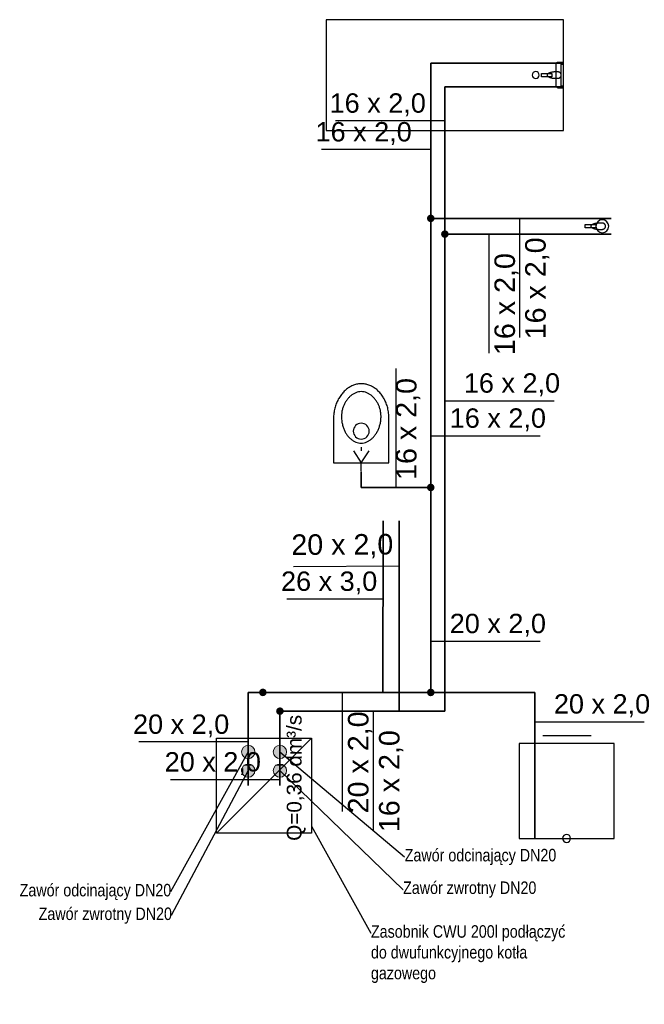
# Model space of a CAD drawing. Extents: x -69357 to 44456, y -75057 to 4617.
# Tile 10 of 23: x -52048 to -51654, y -1718 to -1096. Entities that reach past the tile are written whole.
import ezdxf
from ezdxf import colors
from ezdxf.entities.mleader import LeaderData, LeaderLine
from ezdxf.lldxf.tags import DXFTag
from ezdxf.math import Vec2, Vec3

# ---------------------------------------------------------------- set-up
doc = ezdxf.new("R2010")
doc.units = 0
for name, color, linetype, lineweight in [('IS_Ciepła_woda', 1, 'DASHDOT', 35), ('IS_opisy', 7, 'Continuous', 15), ('IS_Zimna_woda', 5, 'SOLID', 35), ('zawory odcinające', 250, 'Continuous', 20)]:
    doc.layers.add(name, color=color, linetype=linetype, lineweight=lineweight)
for name, color, linetype in [('IS_Inne_Urzadzenia_kanalizacja', 18, 'SOLID'), ('IS_Inne_Urzadzenia_Wodociag', 18, 'SOLID'), ('IS_Odbiorniki', 18, 'SOLID'), ('IS_Opisy_działek_Wodociag', 18, 'SOLID'), ('IS_Text_Odbiornikow_Wodociag', 7, 'Continuous')]:
    doc.layers.add(name, color=color, linetype=linetype)
doc.styles.add('Opisowy', font='arial.ttf')
doc.styles.get("Standard").update_dxf_attribs({"font": 'arial.ttf'})
tags = doc.linetypes.add('DASHDOT', pattern=[20, 10, -5, 0, -5]).pattern_tags.tags
tags[10:11] = [DXFTag(74, 4), DXFTag(75, 0), DXFTag(340, '0'), DXFTag(46, 0.0), DXFTag(50, 0.0), DXFTag(44, 0.0), DXFTag(45, 0.0)]
tags[8:9] = [DXFTag(74, 4), DXFTag(75, 0), DXFTag(340, '0'), DXFTag(46, 0.0), DXFTag(50, 0.0), DXFTag(44, 0.0), DXFTag(45, 0.0)]
tags[6:7] = [DXFTag(74, 4), DXFTag(75, 0), DXFTag(340, '0'), DXFTag(46, 0.0), DXFTag(50, 0.0), DXFTag(44, 0.0), DXFTag(45, 0.0)]
tags[4:5] = [DXFTag(74, 4), DXFTag(75, 0), DXFTag(340, '0'), DXFTag(46, 0.0), DXFTag(50, 0.0), DXFTag(44, 0.0), DXFTag(45, 0.0)]
tags = doc.linetypes.add('SOLID', pattern=[10, 10, 0]).pattern_tags.tags
tags[6:7] = [DXFTag(74, 4), DXFTag(75, 0), DXFTag(340, '0'), DXFTag(46, 0.0), DXFTag(50, 0.0), DXFTag(44, 0.0), DXFTag(45, 0.0)]
tags[4:5] = [DXFTag(74, 4), DXFTag(75, 0), DXFTag(340, '0'), DXFTag(46, 0.0), DXFTag(50, 0.0), DXFTag(44, 0.0), DXFTag(45, 0.0)]

# ---------------------------------------------------------------- blocks, each defined once
blk = doc.blocks.new('_None')

msp = doc.modelspace()

# ---------------------------------------------------------------- hatches: boundary and pattern name
at = {"layer": 'IS_Opisy_działek_Wodociag'}
h = msp.add_hatch(color=5, dxfattribs=at)
edge = h.paths.add_edge_path()
edge.add_arc((-51788.68, -1221.55), 2.4, 90, 450, ccw=False)
h = msp.add_hatch(color=1, dxfattribs=at)
edge = h.paths.add_edge_path()
edge.add_arc((-51779.76, -1231.48), 2.4, 90, 450, ccw=False)
h = msp.add_hatch(color=5, dxfattribs=at)
edge = h.paths.add_edge_path()
edge.add_arc((-51788.68, -1391.52), 2.4, 90, 450, ccw=False)
h = msp.add_hatch(color=5, dxfattribs=at)
edge = h.paths.add_edge_path()
edge.add_arc((-51788.68, -1521.02), 2.4, 90, 450, ccw=False)
h = msp.add_hatch(color=1, dxfattribs=at)
edge = h.paths.add_edge_path()
edge.add_arc((-51884.02, -1532.86), 2.4, 90, 450, ccw=False)
at = {"layer": 'IS_Text_Odbiornikow_Wodociag'}
h = msp.add_hatch(color=5, dxfattribs=at)
edge = h.paths.add_edge_path()
edge.add_arc((-51894.78, -1521.02), 2.4, 90, 450, ccw=False)
at = {"layer": 'zawory odcinające'}
h = msp.add_hatch(color=256, dxfattribs=at)
h.dxf.hatch_style = 1
h.paths.add_polyline_path([(-51908.2, -1558.63, 0.414214), (-51904.02, -1562.81, 0.414214), (-51899.84, -1558.63)])
h.paths.add_polyline_path([(-51908.2, -1558.63), (-51899.84, -1558.63, 0.414214), (-51904.02, -1554.45, 0.414214)])
h = msp.add_hatch(color=256, dxfattribs=at)
h.dxf.hatch_style = 1
h.paths.add_polyline_path([(-51888.2, -1558.63, 0.414214), (-51884.02, -1562.81, 0.414214), (-51879.84, -1558.63)])
h.paths.add_polyline_path([(-51888.2, -1558.63), (-51879.84, -1558.63, 0.414214), (-51884.02, -1554.45, 0.414214)])
h = msp.add_hatch(color=256, dxfattribs=at)
h.dxf.hatch_style = 1
h.paths.add_polyline_path([(-51908.2, -1570.43, 0.414214), (-51904.02, -1574.61, 0.414214), (-51899.84, -1570.43)])
h.paths.add_polyline_path([(-51908.2, -1570.43), (-51899.84, -1570.43, 0.414214), (-51904.02, -1566.25, 0.414214)])
h = msp.add_hatch(color=256, dxfattribs=at)
h.dxf.hatch_style = 1
h.paths.add_polyline_path([(-51888.2, -1570.43, 0.414214), (-51884.02, -1574.61, 0.414214), (-51879.84, -1570.43)])
h.paths.add_polyline_path([(-51888.2, -1570.43), (-51879.84, -1570.43, 0.414214), (-51884.02, -1566.25, 0.414214)])

# ---------------------------------------------------------------- linework, layer by layer
at = {"layer": 'IS_Ciepła_woda'}
for p, q in [((-51779.76, -1231.48), (-51779.76, -1138.52)), ((-51779.76, -1138.52), (-51704.7, -1138.52)), ((-51779.76, -1231.48), (-51674.55, -1231.48)), ((-51779.76, -1231.48), (-51779.76, -1532.86)), ((-51808.74, -1412.63), (-51808.74, -1532.86)), ((-51779.76, -1532.86), (-51884.02, -1532.86)), ((-51884.02, -1532.86), (-51884.02, -1579.9))]:
    msp.add_line(p, q, dxfattribs=at)
at = {"layer": 'IS_Inne_Urzadzenia_kanalizacja', "extrusion": (0, 0, -1)}
msp.add_ellipse((-51702.84, -1613.24), major_axis=(-2.5, 0), ratio=1, dxfattribs=at)
at = {"layer": 'IS_Inne_Urzadzenia_Wodociag'}
for p, q in [((-51924.02, -1609.9), (-51924.02, -1549.9)), ((-51924.02, -1549.9), (-51864.02, -1549.9)), ((-51924.02, -1609.9), (-51864.02, -1549.9)), ((-51864.02, -1549.9), (-51864.02, -1609.9)), ((-51864.02, -1609.9), (-51924.02, -1609.9)), ((-51924.02, -1609.9), (-51924.02, -1609.9))]:
    msp.add_line(p, q, dxfattribs=at)
at = {"layer": 'IS_Odbiorniki'}
for p, q in [((-51704.7, -1096.02), (-51854.7, -1096.02)), ((-51854.7, -1096.02), (-51854.7, -1166.02)), ((-51704.7, -1166.02), (-51704.7, -1096.02)), ((-51704.7, -1096.02), (-51704.7, -1096.02)), ((-51704.7, -1123.02), (-51706.2, -1123.02)), ((-51706.2, -1123.02), (-51706.2, -1124.02)), ((-51706.2, -1124.02), (-51704.7, -1124.02)), ((-51706.2, -1124.02), (-51706.2, -1124.02)), ((-51704.7, -1124.02), (-51704.7, -1123.02)), ((-51718.7, -1132.02), (-51718.7, -1130.02)), ((-51718.7, -1130.02), (-51712.2, -1130.02)), ((-51712.2, -1132.02), (-51718.7, -1132.02)), ((-51718.7, -1132.02), (-51718.7, -1132.02)), ((-51712.2, -1130.02), (-51712.2, -1132.02)), ((-51704.7, -1138.02), (-51706.2, -1138.02)), ((-51706.2, -1138.02), (-51706.2, -1139.02)), ((-51704.7, -1139.02), (-51704.7, -1138.02)), ((-51706.2, -1139.02), (-51704.7, -1139.02)), ((-51706.2, -1139.02), (-51706.2, -1139.02)), ((-51854.7, -1166.02), (-51704.7, -1166.02)), ((-51691.07, -1227.48), (-51691.07, -1225.5)), ((-51691.07, -1225.5), (-51684.36, -1225.5)), ((-51684.36, -1227.48), (-51691.07, -1227.48)), ((-51691.07, -1227.48), (-51691.07, -1227.48)), ((-51684.36, -1225.5), (-51684.36, -1227.48)), ((-51832.61, -1366), (-51832.61, -1368.5)), ((-51837.61, -1368.5), (-51832.61, -1376)), ((-51832.61, -1376), (-51827.61, -1368.5)), ((-51832.61, -1381), (-51832.61, -1376)), ((-51717.84, -1548.24), (-51687.34, -1548.24)), ((-51672.84, -1553.24), (-51732.84, -1553.24)), ((-51732.84, -1553.24), (-51732.84, -1613.24)), ((-51672.84, -1613.24), (-51672.84, -1553.24)), ((-51732.84, -1613.24), (-51672.84, -1613.24)), ((-51732.84, -1613.24), (-51732.84, -1613.24))]:
    msp.add_line(p, q, dxfattribs=at)
at = {"layer": 'IS_Odbiorniki', "extrusion": (0, 0, -1)}
for centre, major_axis in [((-51722.35, -1131.02), (-2.2, 0)), ((-51680.23, -1226.51), (-4.08, 0)), ((-51832.61, -1356), (-5.01, 0))]:
    msp.add_ellipse(centre, major_axis=major_axis, ratio=1, dxfattribs=at)
at = {"layer": 'IS_Odbiorniki'}
for points, knots in [([(-51707.7, -1123.02), (-51707.83, -1123.02), (-51708.07, -1123.03), (-51708.41, -1123.07), (-51708.71, -1123.14), (-51708.96, -1123.24), (-51709.18, -1123.37), (-51709.35, -1123.55), (-51709.49, -1123.76), (-51709.59, -1124.02), (-51709.66, -1124.31), (-51709.69, -1124.65), (-51709.7, -1124.9), (-51709.7, -1125.02)], [0, 0, 0, 0, 0.384885, 0.724568, 1.024891, 1.293879, 1.542296, 1.783488, 2.031905, 2.300893, 2.601217, 2.940899, 3.325784, 3.325784, 3.325784, 3.325784]), ([(-51709.7, -1125.02), (-51709.7, -1125.32), (-51709.7, -1125.95), (-51709.7, -1126.95), (-51709.7, -1128.05), (-51709.7, -1129.21), (-51709.7, -1130.42), (-51709.7, -1131.63), (-51709.7, -1132.84), (-51709.7, -1134), (-51709.7, -1135.09), (-51709.7, -1136.1), (-51709.7, -1136.73), (-51709.7, -1137.02)], [0, 0, 0, 0, 0.888054, 1.897821, 3.002254, 4.174305, 5.386927, 6.613073, 7.825695, 8.997746, 10.102179, 11.111946, 12, 12, 12, 12]), ([(-51706.2, -1123.02), (-51706.2, -1123.02), (-51706.22, -1123.02), (-51706.26, -1123.02), (-51706.32, -1123.02), (-51706.41, -1123.02), (-51706.52, -1123.02), (-51706.65, -1123.02), (-51706.82, -1123.02), (-51707, -1123.02), (-51707.21, -1123.02), (-51707.45, -1123.02), (-51707.61, -1123.02), (-51707.7, -1123.02)], [0, 0, 0, 0, 0.012397, 0.049587, 0.11157, 0.198347, 0.309917, 0.446281, 0.607438, 0.793388, 1.004132, 1.239669, 1.5, 1.5, 1.5, 1.5]), ([(-51706.2, -1139.02), (-51706.2, -1138.66), (-51706.2, -1137.87), (-51706.2, -1136.58), (-51706.2, -1135.12), (-51706.2, -1133.53), (-51706.2, -1131.87), (-51706.2, -1130.18), (-51706.2, -1128.52), (-51706.2, -1126.93), (-51706.2, -1125.47), (-51706.2, -1124.18), (-51706.2, -1123.39), (-51706.2, -1123.02)], [0, 0, 0, 0, 1.082645, 2.38843, 3.867769, 5.471074, 7.14876, 8.85124, 10.528926, 12.132231, 13.61157, 14.917355, 16, 16, 16, 16]), ([(-51710.2, -1129.02), (-51710.43, -1129.02), (-51710.88, -1129.04), (-51711.54, -1129.11), (-51712.19, -1129.22), (-51712.8, -1129.36), (-51713.36, -1129.54), (-51713.87, -1129.74), (-51714.32, -1129.96), (-51714.68, -1130.2), (-51714.96, -1130.46), (-51715.15, -1130.73), (-51715.2, -1130.93), (-51715.2, -1131.02)], [0, 0, 0, 0, 0.680365, 1.352598, 2.007974, 2.637404, 3.231713, 3.781963, 4.279934, 4.718988, 5.095816, 5.41425, 5.692788, 5.692788, 5.692788, 5.692788]), ([(-51715.2, -1131.02), (-51715.2, -1131.12), (-51715.15, -1131.32), (-51714.96, -1131.59), (-51714.68, -1131.84), (-51714.32, -1132.08), (-51713.87, -1132.31), (-51713.36, -1132.51), (-51712.8, -1132.69), (-51712.19, -1132.83), (-51711.54, -1132.94), (-51710.88, -1133.01), (-51710.43, -1133.02), (-51710.2, -1133.02)], [0, 0, 0, 0, 0.278538, 0.596972, 0.9738, 1.412854, 1.910826, 2.461075, 3.055384, 3.684814, 4.34019, 5.012423, 5.692788, 5.692788, 5.692788, 5.692788]), ([(-51708.2, -1129.02), (-51708.25, -1129.02), (-51708.34, -1129.02), (-51708.48, -1129.02), (-51708.62, -1129.02), (-51708.77, -1129.02), (-51708.93, -1129.02), (-51709.1, -1129.02), (-51709.29, -1129.02), (-51709.49, -1129.02), (-51709.71, -1129.02), (-51709.95, -1129.02), (-51710.11, -1129.02), (-51710.2, -1129.02)], [0, 0, 0, 0, 0.136739, 0.275733, 0.419234, 0.569497, 0.728775, 0.899324, 1.083396, 1.283246, 1.501127, 1.739294, 2, 2, 2, 2]), ([(-51706.2, -1131.02), (-51706.2, -1130.93), (-51706.22, -1130.75), (-51706.29, -1130.48), (-51706.4, -1130.22), (-51706.54, -1129.98), (-51706.72, -1129.75), (-51706.93, -1129.55), (-51707.15, -1129.37), (-51707.4, -1129.22), (-51707.66, -1129.11), (-51707.93, -1129.04), (-51708.11, -1129.02), (-51708.2, -1129.02)], [0, 0, 0, 0, 0.273037, 0.549292, 0.830058, 1.115075, 1.403036, 1.692041, 1.980001, 2.265018, 2.545785, 2.82204, 3.095076, 3.095076, 3.095076, 3.095076]), ([(-51708.2, -1133.02), (-51708.11, -1133.02), (-51707.93, -1133.01), (-51707.66, -1132.94), (-51707.4, -1132.83), (-51707.15, -1132.68), (-51706.93, -1132.5), (-51706.72, -1132.3), (-51706.54, -1132.07), (-51706.4, -1131.83), (-51706.29, -1131.57), (-51706.22, -1131.3), (-51706.2, -1131.12), (-51706.2, -1131.02)], [0, 0, 0, 0, 0.273037, 0.549292, 0.830058, 1.115075, 1.403036, 1.692041, 1.980001, 2.265018, 2.545785, 2.82204, 3.095076, 3.095076, 3.095076, 3.095076]), ([(-51710.2, -1133.02), (-51710.15, -1133.02), (-51710.05, -1133.02), (-51709.88, -1133.02), (-51709.7, -1133.02), (-51709.5, -1133.02), (-51709.3, -1133.02), (-51709.1, -1133.02), (-51708.9, -1133.02), (-51708.7, -1133.02), (-51708.52, -1133.02), (-51708.35, -1133.02), (-51708.25, -1133.02), (-51708.2, -1133.02)], [0, 0, 0, 0, 0.148009, 0.316304, 0.500376, 0.695718, 0.897821, 1.102179, 1.304282, 1.499624, 1.683696, 1.851991, 2, 2, 2, 2]), ([(-51709.7, -1137.02), (-51709.7, -1137.11), (-51709.69, -1137.3), (-51709.65, -1137.56), (-51709.58, -1137.82), (-51709.48, -1138.07), (-51709.35, -1138.3), (-51709.18, -1138.51), (-51708.96, -1138.69), (-51708.71, -1138.83), (-51708.41, -1138.94), (-51708.07, -1139.01), (-51707.83, -1139.02), (-51707.7, -1139.02)], [0, 0, 0, 0, 0.272276, 0.542692, 0.810227, 1.07504, 1.338798, 1.604973, 1.87895, 2.16785, 2.480019, 2.824368, 3.209791, 3.209791, 3.209791, 3.209791]), ([(-51707.7, -1139.02), (-51707.61, -1139.02), (-51707.45, -1139.02), (-51707.21, -1139.02), (-51707, -1139.02), (-51706.82, -1139.02), (-51706.65, -1139.02), (-51706.52, -1139.02), (-51706.41, -1139.02), (-51706.32, -1139.02), (-51706.26, -1139.02), (-51706.22, -1139.02), (-51706.2, -1139.02), (-51706.2, -1139.02)], [0, 0, 0, 0, 0.260331, 0.495868, 0.706612, 0.892562, 1.053719, 1.190083, 1.301653, 1.38843, 1.450413, 1.487603, 1.5, 1.5, 1.5, 1.5]), ([(-51682.29, -1224.5), (-51682.53, -1224.5), (-51682.99, -1224.52), (-51683.68, -1224.59), (-51684.34, -1224.7), (-51684.97, -1224.84), (-51685.56, -1225.01), (-51686.08, -1225.21), (-51686.54, -1225.44), (-51686.92, -1225.68), (-51687.21, -1225.93), (-51687.4, -1226.2), (-51687.46, -1226.4), (-51687.46, -1226.49)], [0, 0, 0, 0, 0.702582, 1.396527, 2.072634, 2.721358, 3.333079, 3.898418, 4.408712, 4.856877, 5.2392, 5.559355, 5.836677, 5.836677, 5.836677, 5.836677]), ([(-51680.23, -1224.5), (-51680.27, -1224.5), (-51680.37, -1224.5), (-51680.51, -1224.5), (-51680.66, -1224.5), (-51680.82, -1224.5), (-51680.98, -1224.5), (-51681.16, -1224.5), (-51681.35, -1224.5), (-51681.56, -1224.5), (-51681.78, -1224.5), (-51682.03, -1224.5), (-51682.2, -1224.5), (-51682.29, -1224.5)], [0, 0, 0, 0, 0.141211, 0.28475, 0.432944, 0.58812, 0.752608, 0.928734, 1.118825, 1.325211, 1.550217, 1.796173, 2.065404, 2.065404, 2.065404, 2.065404]), ([(-51678.16, -1226.49), (-51678.16, -1226.4), (-51678.18, -1226.22), (-51678.25, -1225.95), (-51678.37, -1225.69), (-51678.52, -1225.45), (-51678.7, -1225.22), (-51678.91, -1225.02), (-51679.15, -1224.84), (-51679.4, -1224.7), (-51679.67, -1224.59), (-51679.94, -1224.52), (-51680.13, -1224.5), (-51680.23, -1224.5)], [0, 0, 0, 0, 0.271425, 0.546649, 0.827367, 1.113556, 1.404027, 1.696914, 1.990094, 2.281571, 2.569879, 2.854507, 3.136391, 3.136391, 3.136391, 3.136391]), ([(-51687.46, -1226.49), (-51687.46, -1226.58), (-51687.4, -1226.78), (-51687.21, -1227.05), (-51686.92, -1227.31), (-51686.54, -1227.54), (-51686.08, -1227.77), (-51685.56, -1227.97), (-51684.97, -1228.14), (-51684.34, -1228.28), (-51683.68, -1228.39), (-51682.99, -1228.46), (-51682.53, -1228.48), (-51682.29, -1228.48)], [0, 0, 0, 0, 0.277322, 0.597477, 0.9798, 1.427965, 1.938259, 2.503598, 3.115319, 3.764043, 4.44015, 5.134095, 5.836677, 5.836677, 5.836677, 5.836677]), ([(-51682.29, -1228.48), (-51682.25, -1228.48), (-51682.15, -1228.48), (-51682.01, -1228.48), (-51681.86, -1228.48), (-51681.7, -1228.48), (-51681.54, -1228.48), (-51681.36, -1228.48), (-51681.17, -1228.48), (-51680.96, -1228.48), (-51680.73, -1228.48), (-51680.49, -1228.48), (-51680.32, -1228.48), (-51680.23, -1228.48)], [0, 0, 0, 0, 0.141211, 0.28475, 0.432944, 0.58812, 0.752608, 0.928734, 1.118825, 1.325211, 1.550217, 1.796173, 2.065404, 2.065404, 2.065404, 2.065404]), ([(-51680.23, -1228.48), (-51680.13, -1228.48), (-51679.94, -1228.46), (-51679.67, -1228.39), (-51679.4, -1228.28), (-51679.15, -1228.14), (-51678.91, -1227.96), (-51678.7, -1227.76), (-51678.52, -1227.53), (-51678.37, -1227.29), (-51678.25, -1227.03), (-51678.18, -1226.76), (-51678.16, -1226.58), (-51678.16, -1226.49)], [0, 0, 0, 0, 0.281885, 0.566513, 0.85482, 1.146298, 1.439477, 1.732365, 2.022836, 2.309024, 2.589742, 2.864967, 3.136391, 3.136391, 3.136391, 3.136391]), ([(-51832.61, -1326), (-51833.43, -1326), (-51835.07, -1326.15), (-51837.46, -1326.84), (-51839.76, -1327.94), (-51841.91, -1329.42), (-51843.89, -1331.25), (-51845.66, -1333.41), (-51847.19, -1335.86), (-51848.45, -1338.58), (-51849.39, -1341.54), (-51849.98, -1344.7), (-51850.11, -1346.88), (-51850.11, -1348)], [0, 0, 0, 0, 2.447033, 4.91566, 7.439138, 10.03873, 12.726732, 15.509667, 18.391215, 21.374736, 24.4654, 27.671942, 31.008057, 31.008057, 31.008057, 31.008057]), ([(-51832.61, -1331), (-51833.2, -1331), (-51834.39, -1331.12), (-51836.11, -1331.65), (-51837.75, -1332.5), (-51839.28, -1333.61), (-51840.69, -1334.97), (-51841.95, -1336.54), (-51843.04, -1338.3), (-51843.93, -1340.2), (-51844.59, -1342.22), (-51845.01, -1344.33), (-51845.11, -1345.77), (-51845.11, -1346.5)], [0, 0, 0, 0, 1.765469, 3.549847, 5.38091, 7.271903, 9.22522, 11.236067, 13.295584, 15.393445, 17.520097, 19.668832, 21.837822, 21.837822, 21.837822, 21.837822]), ([(-51815.11, -1348), (-51815.11, -1346.85), (-51815.24, -1344.6), (-51815.83, -1341.37), (-51816.77, -1338.37), (-51818.02, -1335.65), (-51819.55, -1333.21), (-51821.33, -1331.08), (-51823.31, -1329.29), (-51825.47, -1327.86), (-51827.76, -1326.8), (-51830.16, -1326.15), (-51831.79, -1326), (-51832.61, -1326)], [0, 0, 0, 0, 3.448607, 6.723853, 9.846743, 12.834356, 15.70064, 18.457582, 21.116743, 23.691147, 26.19745, 28.658257, 31.104254, 31.104254, 31.104254, 31.104254]), ([(-51820.11, -1346.5), (-51820.11, -1345.77), (-51820.21, -1344.33), (-51820.63, -1342.22), (-51821.29, -1340.2), (-51822.18, -1338.3), (-51823.27, -1336.54), (-51824.53, -1334.97), (-51825.94, -1333.61), (-51827.47, -1332.5), (-51829.11, -1331.65), (-51830.84, -1331.12), (-51832.02, -1331), (-51832.61, -1331)], [0, 0, 0, 0, 2.16899, 4.317725, 6.444376, 8.542237, 10.601755, 12.612602, 14.565919, 16.456912, 18.287975, 20.072352, 21.837822, 21.837822, 21.837822, 21.837822]), ([(-51850.11, -1348), (-51850.11, -1348), (-51850.11, -1348.06), (-51850.11, -1348.25), (-51850.11, -1348.69), (-51850.11, -1349.51), (-51850.11, -1350.84), (-51850.11, -1352.79), (-51850.11, -1355.51), (-51850.11, -1359.1), (-51850.11, -1363.71), (-51850.11, -1369.45), (-51850.11, -1373.67), (-51850.11, -1376)], [0, 0, 0, 0, 0.021037, 0.168295, 0.567994, 1.346356, 2.629602, 4.543952, 7.215627, 10.770849, 15.335838, 21.036814, 28, 28, 28, 28]), ([(-51845.11, -1346.5), (-51845.11, -1347.38), (-51845.02, -1349.11), (-51844.6, -1351.6), (-51843.94, -1353.91), (-51843.05, -1356.01), (-51841.97, -1357.89), (-51840.7, -1359.54), (-51839.29, -1360.93), (-51837.75, -1362.05), (-51836.11, -1362.87), (-51834.38, -1363.38), (-51833.2, -1363.5), (-51832.61, -1363.5)], [0, 0, 0, 0, 2.653831, 5.171757, 7.564384, 9.840362, 12.007145, 14.072009, 16.043366, 17.932381, 19.754842, 21.533085, 23.297545, 23.297545, 23.297545, 23.297545]), ([(-51832.61, -1363.5), (-51832.02, -1363.5), (-51830.83, -1363.37), (-51829.11, -1362.83), (-51827.47, -1361.96), (-51825.93, -1360.8), (-51824.52, -1359.37), (-51823.26, -1357.69), (-51822.17, -1355.79), (-51821.29, -1353.7), (-51820.62, -1351.43), (-51820.2, -1349.01), (-51820.11, -1347.34), (-51820.11, -1346.5)], [0, 0, 0, 0, 1.765585, 3.552282, 5.393148, 7.308851, 9.310391, 11.402137, 13.584538, 15.856368, 18.216537, 20.665584, 23.206893, 23.206893, 23.206893, 23.206893]), ([(-51815.11, -1376), (-51815.11, -1373.75), (-51815.11, -1369.72), (-51815.11, -1364.32), (-51815.11, -1360.14), (-51815.11, -1356.97), (-51815.11, -1354.65), (-51815.11, -1352.98), (-51815.11, -1351.77), (-51815.11, -1350.84), (-51815.11, -1350), (-51815.11, -1349.06), (-51815.11, -1348.38), (-51815.11, -1348)], [0, 0, 0, 0, 6.737791, 12.075883, 16.201352, 19.301277, 21.562735, 23.172802, 24.318557, 25.187077, 25.96544, 26.840721, 28, 28, 28, 28]), ([(-51850.11, -1376), (-51848.69, -1376), (-51846.05, -1376), (-51842.36, -1376), (-51839.16, -1376), (-51836.32, -1376), (-51833.7, -1376), (-51831.16, -1376), (-51828.56, -1376), (-51825.77, -1376), (-51822.65, -1376), (-51819.06, -1376), (-51816.49, -1376), (-51815.11, -1376)], [0, 0, 0, 0, 4.274981, 7.918858, 11.069121, 13.863261, 16.438768, 18.933133, 21.483847, 24.2284, 27.304282, 30.848986, 35, 35, 35, 35])]:
    msp.add_open_spline(points, degree=3, knots=knots, dxfattribs=at)
at = {"layer": 'IS_Opisy_działek_Wodociag'}
for p, q in [((-51779.76, -1159.94), (-51848.91, -1159.94)), ((-51788.68, -1178.1), (-51857.83, -1178.1)), ((-51732.6, -1221.55), (-51732.6, -1296.7)), ((-51752, -1231.48), (-51752, -1306.63)), ((-51810.65, -1316.37), (-51810.65, -1391.52)), ((-51779.76, -1336.8), (-51710.61, -1336.8)), ((-51788.68, -1358.97), (-51719.53, -1358.97)), ((-51808.74, -1441.27), (-51875.45, -1441.67)), ((-51818.8, -1462.02), (-51879.63, -1462.02)), ((-51788.68, -1488.74), (-51719.53, -1488.74)), ((-51844.6, -1521.02), (-51844.6, -1596.17)), ((-51825, -1532.86), (-51825, -1608.01)), ((-51722.84, -1539.54), (-51653.69, -1539.54)), ((-51904.02, -1552.34), (-51973.17, -1552.34)), ((-51884.02, -1576.14), (-51953.17, -1576.14))]:
    msp.add_line(p, q, dxfattribs=at)
at = {"layer": 'IS_Zimna_woda'}
for p, q in [((-51788.68, -1221.55), (-51788.68, -1123.52)), ((-51788.68, -1123.52), (-51704.7, -1123.52)), ((-51788.68, -1221.55), (-51674.55, -1221.55)), ((-51788.68, -1391.52), (-51788.68, -1221.55)), ((-51832.61, -1391.52), (-51832.61, -1381.5)), ((-51788.68, -1391.52), (-51832.61, -1391.52)), ((-51788.68, -1521.02), (-51788.68, -1391.52)), ((-51818.87, -1521.02), (-51818.74, -1412.63)), ((-51894.78, -1521.02), (-51904.02, -1521.02)), ((-51904.02, -1521.02), (-51904.02, -1579.9)), ((-51788.68, -1521.02), (-51894.78, -1521.02)), ((-51788.68, -1521.02), (-51722.84, -1521.02)), ((-51722.84, -1521.02), (-51722.84, -1613.24))]:
    msp.add_line(p, q, dxfattribs=at)
at = {"layer": 'zawory odcinające'}
for p, q in [((-51904.02, -1558.63), (-51904.02, -1566.92)), ((-51884.02, -1558.63), (-51884.02, -1566.92)), ((-51901.29, -1566.92), (-51906.75, -1566.92)), ((-51881.29, -1566.92), (-51886.75, -1566.92))]:
    msp.add_line(p, q, dxfattribs=at)
for centre in [(-51904.02, -1558.63), (-51884.02, -1558.63), (-51904.02, -1570.43), (-51884.02, -1570.43)]:
    msp.add_circle(centre, 4.18, dxfattribs=at)

# ---------------------------------------------------------------- texts
at = {"layer": 'IS_Opisy_działek_Wodociag', "char_height": 12.24}
for s, insert, attachment_point in [('\\fArial|b0|i0;16 x 2,0', (-51791.76, -1157.06), 9), ('\\fArial|b0|i0;16 x 2,0', (-51800.68, -1175.22), 9), ('\\fArial|b0|i0;16 x 2,0', (-51767.76, -1333.92), 7), ('\\fArial|b0|i0;16 x 2,0', (-51776.68, -1356.09), 7), ('\\fArial|b0|i0;26 x 3,0', (-51822.48, -1459.14), 9), ('\\fArial|b0|i0;20 x 2,0', (-51776.68, -1485.86), 7), ('\\fArial|b0|i0;20 x 2,0', (-51710.84, -1536.66), 7), ('\\fArial|b0|i0;20 x 2,0', (-51916.02, -1549.46), 9), ('\\fArial|b0|i0;20 x 2,0', (-51896.02, -1573.26), 9)]:
    msp.add_mtext(s, dxfattribs=dict(at, insert=insert, attachment_point=attachment_point))
at = {"layer": 'IS_Opisy_działek_Wodociag', "char_height": 12.96}
for s, insert, attachment_point, rotation in [('\\fArial|b0|i0;16 x 2,0', (-51729, -1233.55), 3, 90), ('\\fArial|b0|i0;16 x 2,0', (-51748.4, -1243.48), 3, 90), ('\\fArial|b0|i0;16 x 2,0', (-51810.65, -1322.38), 3, 90), ('\\fArial|b0|i0;20 x 2,0', (-51812.33, -1436.25), 9, 0.3), ('\\fArial|b0|i0;20 x 2,0', (-51841, -1533.02), 3, 90), ('\\fArial|b0|i0;16 x 2,0', (-51821.4, -1544.86), 3, 90)]:
    msp.add_mtext(s, dxfattribs=dict(at, insert=insert, attachment_point=attachment_point, rotation=rotation))
at = {"layer": 'IS_Text_Odbiornikow_Wodociag', "linetype": 'SOLID', "insert": (-51879.69, -1614.79), "char_height": 9.36, "attachment_point": 1, "rotation": 90}
msp.add_mtext('\\fArial|b0|i0;Q=0,36 dm³/s', dxfattribs=at)

# ---------------------------------------------------------------- leaders
at = {"layer": 'IS_opisy', "lineweight": 25}
ml = msp.add_multileader_mtext('Standard', dxfattribs=at)
ml.set_content('{\\fArial Narrow|b0|i0|c238|p34;Zawór odcinający DN20}', color=256, style='Opisowy')
ml.set_leader_properties()
ml.set_arrow_properties(name='NONE')
ml.build(insert=Vec2(0, 0))
ml.multileader.update_dxf_attribs({"dogleg_length": 0.1, "arrow_head_size": 0.615})
ctx = ml.context
ctx.base_point, ctx.char_height, ctx.arrow_head_size, ctx.landing_gap_size, ctx.plane_origin = Vec3(-52048.56, -1647.08), 7.8773, 0.615, 0.0615, Vec3(-51669.7, -1760.6)
notes = []
notes.append((ctx, [(1, (1, 1, 0), (-51953.19, -1647.08), (-1, 0), 0.1, [(0, [(-51904.02, -1558.63)], 0, [])])]))
ctx.mtext.insert, ctx.mtext.width, ctx.mtext.flow_direction = Vec3(-52048.5, -1641.98), 103.3678, 5
ml = msp.add_multileader_mtext('Standard', dxfattribs=at)
ml.set_content('{\\fArial Narrow|b0|i0|c238|p34;Zawór odcinający DN20}', color=256, style='Opisowy')
ml.set_leader_properties()
ml.set_arrow_properties(name='NONE')
ml.build(insert=Vec2(0, 0))
ml.multileader.update_dxf_attribs({"dogleg_length": 0.1, "arrow_head_size": 0.615})
ctx = ml.context
ctx.base_point, ctx.char_height, ctx.arrow_head_size, ctx.landing_gap_size, ctx.plane_origin = Vec3(-51805.18, -1624.96), 7.8773, 0.615, 0.0615, Vec3(-51649.7, -1760.6)
notes.append((ctx, [(0, (1, 1, 0), (-51805.28, -1624.96), (1, 0), 0.1, [(0, [(-51884.02, -1558.63)], 0, [])])]))
ctx.mtext.insert, ctx.mtext.width, ctx.mtext.flow_direction = Vec3(-51805.12, -1619.87), 103.3678, 5
ml = msp.add_multileader_mtext('Standard', dxfattribs=at)
ml.set_content('{\\fArial Narrow|b0|i0|c238|p34;Zawór zwrotny DN20}', color=256, style='Opisowy')
ml.set_leader_properties()
ml.set_arrow_properties(name='NONE')
ml.build(insert=Vec2(0, 0))
ml.multileader.update_dxf_attribs({"dogleg_length": 0.1, "arrow_head_size": 0.615})
ctx = ml.context
ctx.base_point, ctx.char_height, ctx.arrow_head_size, ctx.landing_gap_size, ctx.plane_origin = Vec3(-52036.56, -1662.01), 7.8773, 0.615, 0.0615, Vec3(-51649.7, -1760.6)
notes.append((ctx, [(1, (1, 1, 0), (-51952.74, -1662.01), (-1, 0), 0.1, [(0, [(-51904.02, -1570.43)], 0, [])])]))
ctx.mtext.insert, ctx.mtext.width, ctx.mtext.flow_direction = Vec3(-52036.5, -1656.92), 103.3678, 5
ml = msp.add_multileader_mtext('Standard', dxfattribs=at)
ml.set_content('{\\fArial Narrow|b0|i0|c238|p34;Zawór zwrotny DN20}', color=256, style='Opisowy')
ml.set_leader_properties()
ml.set_arrow_properties(name='NONE')
ml.build(insert=Vec2(0, 0))
ml.multileader.update_dxf_attribs({"dogleg_length": 0.1, "arrow_head_size": 0.615})
ctx = ml.context
ctx.base_point, ctx.char_height, ctx.arrow_head_size, ctx.landing_gap_size, ctx.plane_origin = Vec3(-51806.21, -1645.55), 7.8773, 0.615, 0.0615, Vec3(-51629.7, -1760.6)
notes.append((ctx, [(0, (1, 1, 0), (-51806.31, -1645.55), (1, 0), 0.1, [(0, [(-51884.02, -1570.43)], 0, [])])]))
ctx.mtext.insert, ctx.mtext.width, ctx.mtext.flow_direction = Vec3(-51806.15, -1640.45), 103.3678, 5
ml = msp.add_multileader_mtext('Standard', dxfattribs=at)
ml.set_content('{\\fArial Narrow|b0|i0|c238|p34;Zasobnik CWU 200l podłączyć do dwufunkcyjnego kotła gazowego}', color=256, style='Opisowy')
ml.set_leader_properties()
ml.set_arrow_properties(name='NONE')
ml.build(insert=Vec2(0, 0))
ml.multileader.update_dxf_attribs({"dogleg_length": 0.1, "arrow_head_size": 0.615})
ctx = ml.context
ctx.base_point, ctx.char_height, ctx.arrow_head_size, ctx.landing_gap_size, ctx.plane_origin = Vec3(-51826.55, -1673.19), 7.8773, 0.615, 0.0615, Vec3(-51629.7, -1696.7)
notes.append((ctx, [(0, (1, 1, 0), (-51826.65, -1673.19), (1, 0), 0.1, [(0, [(-51864.02, -1605.44)], 0, [])])]))
ctx.mtext.insert, ctx.mtext.width, ctx.mtext.flow_direction = Vec3(-51826.49, -1668.1), 124.1159, 5
for ctx, leaders in notes:
    for number, flags, end, landing, length, lines in leaders:
        leader = LeaderData()
        leader.index, (leader.has_last_leader_line, leader.has_dogleg_vector, leader.attachment_direction) = number, flags
        leader.last_leader_point, leader.dogleg_vector, leader.dogleg_length = Vec3(end), Vec3(landing), length
        for number, points, colour, breaks in lines:
            line = LeaderLine()
            line.index, line.vertices, line.color, line.breaks = number, Vec3.list(points), colors.encode_raw_color(colour), breaks
            leader.lines.append(line)
        ctx.leaders.append(leader)

doc.saveas('drawing.dxf')
